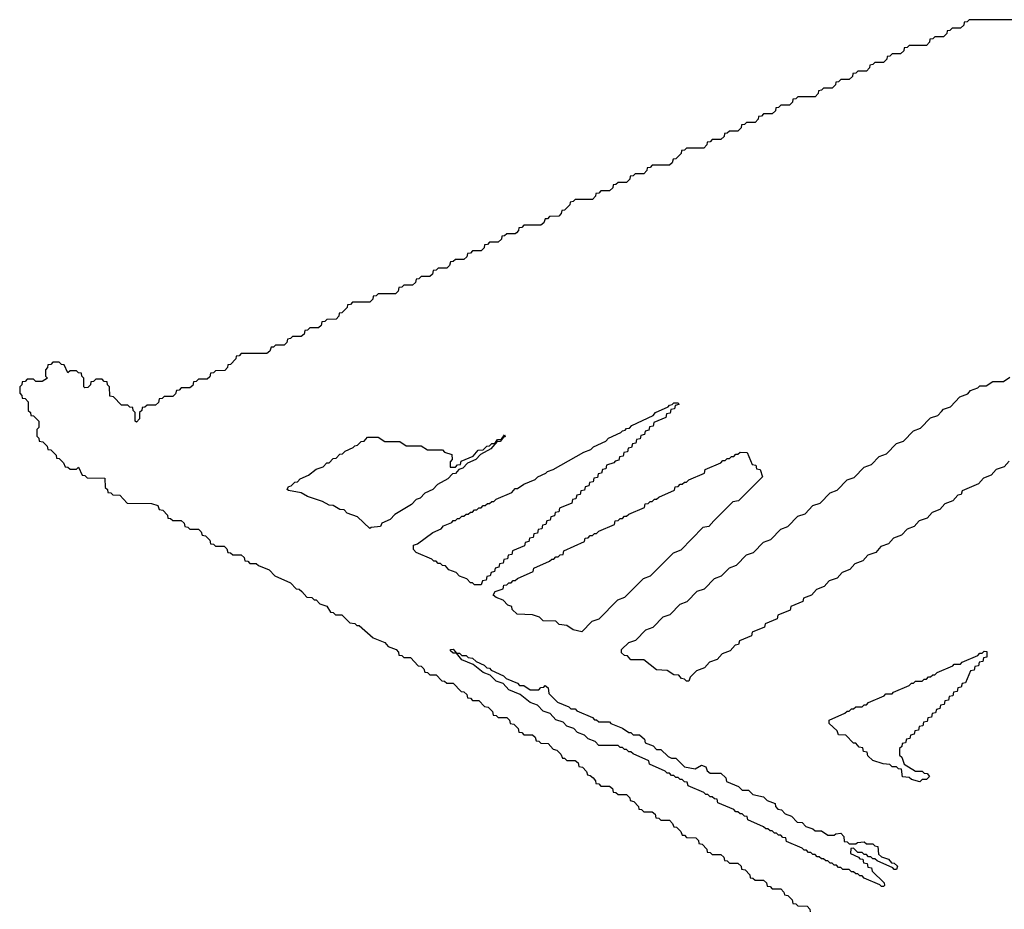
# Model space of a CAD drawing. Extents: x 2708302 to 2968450, y 494490 to 722710.
# Tile 93 of 256: x 2824390 to 2828989, y 635874 to 640030. Entities that reach past the tile are written whole.
import ezdxf

# ---------------------------------------------------------------- set-up
doc = ezdxf.new("R2010")
doc.units = 0

msp = doc.modelspace()

# ---------------------------------------------------------------- linework, layer by layer
at = {"layer": '0CON20XD'}
for points in [[(2829025, 640030), (2828825, 640030), (2828815, 640020), (2828801.7, 640018.3), (2828800, 640005), (2828785, 639990), (2828745, 639990), (2828735, 639980), (2828721.7, 639978.3), (2828720, 639965), (2828705, 639950), (2828665, 639950), (2828655, 639940), (2828641.7, 639938.3), (2828640, 639925), (2828625, 639910), (2828545, 639910), (2828535, 639900), (2828521.7, 639898.3), (2828520, 639885), (2828505, 639870), (2828465, 639870), (2828455, 639860), (2828441.7, 639858.3), (2828440, 639845), (2828425, 639830), (2828385, 639830), (2828375, 639820), (2828361.7, 639818.3), (2828360, 639805), (2828345, 639790), (2828305, 639790), (2828295, 639780), (2828281.7, 639778.3), (2828280, 639765), (2828265, 639750), (2828225, 639750), (2828215, 639740), (2828201.7, 639738.3), (2828200, 639725), (2828185, 639710), (2828145, 639710), (2828135, 639700), (2828121.7, 639698.3), (2828120, 639685), (2828105, 639670), (2828025, 639670), (2828015, 639660), (2828001.7, 639658.3), (2828000, 639645), (2827985, 639630), (2827945, 639630), (2827935, 639620), (2827921.7, 639618.3), (2827920, 639605), (2827905, 639590), (2827865, 639590), (2827855, 639580), (2827841.7, 639578.3), (2827840, 639565), (2827825, 639550), (2827785, 639550), (2827775, 639540), (2827761.7, 639538.3), (2827760, 639525), (2827745, 639510), (2827705, 639510), (2827695, 639500), (2827681.7, 639498.3), (2827680, 639485), (2827665, 639470), (2827625, 639470), (2827615, 639460), (2827601.7, 639458.3), (2827600, 639445), (2827585, 639430), (2827505, 639430), (2827495, 639420), (2827481.7, 639418.3), (2827480, 639405), (2827455, 639380), (2827441.7, 639378.3), (2827438.3, 639361.7), (2827425, 639350), (2827345, 639350), (2827335, 639340), (2827321.7, 639338.3), (2827320, 639325), (2827305, 639310), (2827265, 639310), (2827255, 639300), (2827241.7, 639298.3), (2827240, 639285), (2827225, 639270), (2827185, 639270), (2827175, 639260), (2827161.7, 639258.3), (2827160, 639245), (2827145, 639230), (2827105, 639230), (2827095, 639220), (2827081.7, 639218.3), (2827080, 639205), (2827065, 639190), (2826985, 639190), (2826975, 639180), (2826961.7, 639178.3), (2826960, 639165), (2826935, 639140), (2826921.7, 639138.3), (2826920, 639125), (2826908.3, 639111.7), (2826865, 639110), (2826855, 639100), (2826845, 639100), (2826838.3, 639081.7), (2826825, 639070), (2826745, 639070), (2826735, 639060), (2826721.7, 639058.3), (2826720, 639045), (2826710, 639035), (2826705, 639030), (2826665, 639030), (2826655, 639020), (2826641.7, 639018.3), (2826640, 639005), (2826625, 638990), (2826585, 638990), (2826575, 638980), (2826561.7, 638978.3), (2826560, 638965), (2826545, 638950), (2826505, 638950), (2826495, 638940), (2826481.7, 638938.3), (2826478.3, 638921.7), (2826465, 638910), (2826425, 638910), (2826415, 638900), (2826401.7, 638898.3), (2826398.3, 638881.7), (2826385, 638870), (2826345, 638870), (2826335, 638860), (2826321.7, 638858.3), (2826318.3, 638841.7), (2826305, 638830), (2826265, 638830), (2826255, 638820), (2826241.7, 638818.3), (2826238.3, 638801.7), (2826225, 638790), (2826185, 638790), (2826175, 638780), (2826161.7, 638778.3), (2826158.3, 638761.7), (2826145, 638750), (2826065, 638750), (2826055, 638740), (2826041.7, 638738.3), (2826040, 638725), (2826025, 638710), (2825945, 638710), (2825935, 638700), (2825921.7, 638698.3), (2825920, 638685), (2825895, 638660), (2825881.7, 638658.3), (2825880, 638645), (2825868.3, 638631.7), (2825825, 638630), (2825815, 638620), (2825801.7, 638618.3), (2825798.3, 638601.7), (2825785, 638590), (2825745, 638590), (2825735, 638580), (2825721.7, 638578.3), (2825718.3, 638561.7), (2825705, 638550), (2825665, 638550), (2825655, 638540), (2825641.7, 638538.3), (2825638.3, 638521.7), (2825625, 638510), (2825585, 638510), (2825575, 638500), (2825565, 638500), (2825558.3, 638481.7), (2825545, 638470), (2825425, 638470), (2825415, 638460), (2825401.7, 638458.3), (2825400, 638445), (2825375, 638420), (2825361.7, 638418.3), (2825360, 638405), (2825348.3, 638391.7), (2825305, 638390), (2825295, 638380), (2825281.7, 638378.3), (2825278.3, 638361.7), (2825265, 638350), (2825225, 638350), (2825215, 638340), (2825201.7, 638338.3), (2825198.3, 638321.7), (2825185, 638310), (2825145, 638310), (2825135, 638300), (2825121.7, 638298.3), (2825118.3, 638281.7), (2825105, 638270), (2825065, 638270), (2825055, 638260), (2825041.7, 638258.3), (2825038.3, 638241.7), (2825025, 638230), (2824985, 638230), (2824975, 638220), (2824961.7, 638218.3), (2824960, 638205), (2824950, 638195), (2824950, 638165), (2824935, 638150), (2824930, 638155), (2824930, 638195), (2824920, 638205), (2824918.3, 638218.3), (2824905, 638220), (2824895, 638230), (2824865, 638230), (2824828.3, 638268.3), (2824811.7, 638271.7), (2824810, 638315), (2824800, 638325), (2824798.3, 638338.3), (2824785, 638340), (2824775, 638350), (2824745, 638350), (2824735, 638340), (2824721.7, 638338.3), (2824720, 638325), (2824708.3, 638311.7), (2824695, 638310), (2824690, 638315), (2824690, 638355), (2824680, 638365), (2824678.3, 638378.3), (2824665, 638380), (2824655, 638390), (2824625, 638390), (2824615, 638380), (2824598.3, 638418.3), (2824585, 638420), (2824575, 638430), (2824545, 638430), (2824535, 638420), (2824521.7, 638418.3), (2824520, 638405), (2824510, 638395), (2824510, 638365), (2824520, 638355), (2824495, 638340), (2824465, 638340), (2824455, 638350), (2824425, 638350), (2824415, 638340), (2824401.7, 638338.3), (2824400, 638325), (2824390, 638315), (2824390, 638285), (2824400, 638275), (2824401.7, 638261.7), (2824415, 638260), (2824430, 638245), (2824430, 638205), (2824440, 638195), (2824441.7, 638181.7), (2824455, 638180), (2824480, 638155), (2824480, 638125), (2824470, 638115), (2824470, 638085), (2824480, 638075), (2824481.7, 638061.7), (2824498.3, 638058.3), (2824518.3, 638038.3), (2824521.7, 638021.7), (2824535, 638020), (2824560, 637995), (2824561.7, 637981.7), (2824575, 637980), (2824595, 637960)], [(2827515, 636940), (2827505, 636940), (2827495, 636950), (2827481.7, 636951.7), (2827468.3, 636968.3), (2827445, 636970), (2827415, 636990), (2827365, 636992.5), (2827305, 637040), (2827245, 637040), (2827228.3, 637058.3), (2827215, 637060), (2827201.7, 637071.7), (2827201.7, 637088.3), (2827235, 637120), (2827268.3, 637131.7), (2827315, 637180), (2827348.3, 637191.7), (2827395, 637240), (2827428.3, 637251.7), (2827475, 637300), (2827508.3, 637311.7), (2827555, 637360), (2827588.3, 637371.7), (2827635, 637420), (2827668.3, 637431.7), (2827705, 637470), (2827738.3, 637481.7), (2827785, 637530), (2827818.3, 637541.7), (2827865, 637590), (2827898.3, 637601.7), (2827945, 637650), (2827978.3, 637661.7), (2828025, 637710), (2828058.3, 637721.7), (2828095, 637760), (2828128.3, 637771.7), (2828175, 637820), (2828208.3, 637831.7), (2828255, 637880), (2828288.3, 637891.7), (2828335, 637940), (2828368.3, 637951.7), (2828405, 637990), (2828438.3, 638001.7), (2828485, 638050), (2828518.3, 638061.7), (2828565, 638110), (2828598.3, 638121.7), (2828645, 638170), (2828678.3, 638181.7), (2828695, 638200), (2828705, 638210), (2828738.3, 638221.7), (2828781.7, 638268.3), (2828818.3, 638281.7), (2828831.7, 638298.3), (2828865, 638310), (2828875, 638320), (2828905, 638320), (2828935, 638340), (2828985, 638340), (2829015, 638360)], [(2826545, 637390), (2826515, 637390), (2826505, 637400), (2826495, 637400), (2826478.3, 637418.3), (2826445, 637430), (2826428.3, 637448.3), (2826395, 637460), (2826378.3, 637478.3), (2826365, 637480), (2826355, 637490), (2826345, 637490), (2826335, 637500), (2826325, 637500), (2826315, 637510), (2826241.7, 637541.7), (2826230, 637555), (2826230, 637575), (2826248.3, 637581.7), (2826320, 637635), (2826358.3, 637651.7), (2826370, 637665), (2826408.3, 637681.7), (2826415, 637690), (2826425, 637690), (2826435, 637700), (2826445, 637700), (2826455, 637710), (2826465, 637710), (2826475, 637720), (2826485, 637720), (2826495, 637730), (2826505, 637730), (2826515, 637740), (2826525, 637740), (2826535, 637750), (2826545, 637750), (2826555, 637760), (2826565, 637760), (2826575, 637770), (2826585, 637770), (2826595, 637780), (2826605, 637780), (2826615, 637790), (2826688.3, 637821.7), (2826705, 637840), (2826715, 637840), (2826745, 637860), (2826798.3, 637881.7), (2826810, 637895), (2826848.3, 637911.7), (2826855, 637920), (2826881.7, 637928.3), (2827025, 638010), (2827058.3, 638021.7), (2827070, 638035), (2827128.3, 638061.7), (2827140, 638075), (2827198.3, 638101.7), (2827205, 638110), (2827218.3, 638111.7), (2827225, 638120), (2827238.3, 638121.7), (2827250, 638135), (2827348.3, 638181.7), (2827360, 638195), (2827418.3, 638221.7), (2827425, 638230), (2827438.3, 638231.7), (2827445, 638240), (2827465, 638240), (2827468.3, 638231.7), (2827451.7, 638228.3), (2827448.3, 638211.7), (2827431.7, 638208.3), (2827428.3, 638191.7), (2827411.7, 638188.3), (2827408.3, 638171.7), (2827351.7, 638148.3), (2827348.3, 638131.7), (2827331.7, 638128.3), (2827328.3, 638111.7), (2827311.7, 638108.3), (2827308.3, 638091.7), (2827291.7, 638088.3), (2827288.3, 638071.7), (2827271.7, 638068.3), (2827268.3, 638051.7), (2827251.7, 638048.3), (2827248.3, 638031.7), (2827231.7, 638028.3), (2827228.3, 638011.7), (2827211.7, 638008.3), (2827208.3, 637991.7), (2827191.7, 637988.3), (2827188.3, 637971.7), (2827171.7, 637968.3), (2827165, 637960), (2827131.7, 637948.3), (2827128.3, 637931.7), (2827111.7, 637928.3), (2827108.3, 637911.7), (2827091.7, 637908.3), (2827088.3, 637891.7), (2827071.7, 637888.3), (2827068.3, 637871.7), (2827051.7, 637868.3), (2827048.3, 637851.7), (2827031.7, 637848.3), (2827028.3, 637831.7), (2827011.7, 637828.3), (2827008.3, 637811.7), (2826991.7, 637808.3), (2826988.3, 637791.7), (2826971.7, 637788.3), (2826968.3, 637771.7), (2826911.7, 637748.3), (2826908.3, 637731.7), (2826891.7, 637728.3), (2826888.3, 637711.7), (2826871.7, 637708.3), (2826868.3, 637691.7), (2826851.7, 637688.3), (2826848.3, 637671.7), (2826831.7, 637668.3), (2826828.3, 637651.7), (2826811.7, 637648.3), (2826808.3, 637631.7), (2826791.7, 637628.3), (2826788.3, 637611.7), (2826771.7, 637608.3), (2826768.3, 637591.7), (2826751.7, 637588.3), (2826748.3, 637571.7), (2826691.7, 637548.3), (2826688.3, 637531.7), (2826671.7, 637528.3), (2826668.3, 637511.7), (2826651.7, 637508.3), (2826648.3, 637491.7), (2826631.7, 637488.3), (2826628.3, 637471.7), (2826611.7, 637468.3), (2826608.3, 637451.7), (2826591.7, 637448.3), (2826588.3, 637431.7), (2826571.7, 637428.3), (2826568.3, 637411.7), (2826551.7, 637408.3), (2826545, 637390)], [(2826025, 637652.5), (2825968.3, 637708.3), (2825920, 637725), (2825905, 637740), (2825885, 637742.5), (2825855, 637760), (2825835, 637762.5), (2825805, 637780), (2825735, 637802.5), (2825705, 637820), (2825645, 637830), (2825640, 637835), (2825645, 637850), (2825658.3, 637851.7), (2825675, 637870), (2825688.3, 637871.7), (2825700, 637885), (2825738.3, 637901.7), (2825775, 637930), (2825808.3, 637941.7), (2825825, 637960), (2825835, 637960), (2825855, 637980), (2825868.3, 637981.7), (2825885, 638000), (2825898.3, 638001.7), (2825910, 638015), (2825948.3, 638031.7), (2825955, 638040), (2825968.3, 638041.7), (2825985, 638060), (2825998.3, 638061.7), (2826015, 638080), (2826065, 638080), (2826095, 638060), (2826165, 638060), (2826195, 638040), (2826265, 638040), (2826295, 638020), (2826365, 638020), (2826375, 638010), (2826408.3, 637998.3), (2826410, 637975), (2826400, 637965), (2826400, 637940), (2826425, 637940), (2826435, 637950), (2826448.3, 637951.7), (2826451.7, 637968.3), (2826508.3, 637991.7), (2826531.7, 638018.3), (2826555, 638020), (2826571.7, 638038.3), (2826585, 638040), (2826595, 638050), (2826610, 638050), (2826621.7, 638068.3), (2826640, 638070), (2826655, 638090), (2826658.3, 638081.7), (2826650, 638080), (2826635, 638060), (2826620, 638060), (2826590, 638025), (2826541.7, 637998.3), (2826520, 637975), (2826481.7, 637958.3), (2826460, 637935), (2826441.7, 637928.3), (2826425, 637910), (2826411.7, 637908.3), (2826390, 637885), (2826341.7, 637858.3), (2826320, 637835), (2826281.7, 637818.3), (2826260, 637795), (2826241.7, 637788.3), (2826220, 637765), (2826141.7, 637718.3), (2826120, 637695), (2826081.7, 637678.3), (2826075, 637662.5), (2826031.7, 637658.3), (2826025, 637652.5)], [(2827015, 637170), (2826975, 637180), (2826945, 637200), (2826910, 637205), (2826895, 637220), (2826835, 637222.5), (2826818.3, 637238.3), (2826785, 637250), (2826713, 637253), (2826690, 637275), (2826688.3, 637288.3), (2826670, 637295), (2826648.3, 637318.3), (2826615, 637330), (2826601.7, 637341.7), (2826611.7, 637358.3), (2826648.3, 637371.7), (2826651.7, 637388.3), (2826665, 637390), (2826675, 637400), (2826685, 637400), (2826695, 637410), (2826705, 637410), (2826715, 637420), (2826788.3, 637451.7), (2826791.7, 637468.3), (2826865, 637500), (2826875, 637510), (2826885, 637510), (2826895, 637520), (2826905, 637520), (2826915, 637530), (2826928.3, 637531.7), (2826931.7, 637548.3), (2827028.3, 637591.7), (2827031.7, 637608.3), (2827045, 637610), (2827055, 637620), (2827065, 637620), (2827075, 637630), (2827085, 637630), (2827095, 637640), (2827168.3, 637671.7), (2827171.7, 637688.3), (2827185, 637690), (2827195, 637700), (2827205, 637700), (2827215, 637710), (2827225, 637710), (2827235, 637720), (2827308.3, 637751.7), (2827311.7, 637768.3), (2827325, 637770), (2827335, 637780), (2827345, 637780), (2827355, 637790), (2827365, 637790), (2827375, 637800), (2827448.3, 637831.7), (2827451.7, 637848.3), (2827465, 637850), (2827475, 637860), (2827485, 637860), (2827495, 637870), (2827505, 637870), (2827515, 637880), (2827588.3, 637911.7), (2827591.7, 637928.3), (2827665, 637960), (2827675, 637970), (2827685, 637970), (2827695, 637980), (2827705, 637980), (2827715, 637990), (2827725, 637990), (2827735, 638000), (2827745, 638000), (2827755, 638010), (2827788.3, 638008.3), (2827811.7, 637951.7), (2827828.3, 637948.3), (2827831.7, 637931.7), (2827848.3, 637928.3), (2827860, 637895), (2827748.3, 637781.7), (2827721.7, 637778.3), (2827631.7, 637688.3), (2827608.3, 637661.7), (2827581.7, 637658.3), (2827478.3, 637551.7), (2827441.7, 637538.3), (2827335, 637430), (2827301.7, 637418.3), (2827215, 637330), (2827181.7, 637318.3), (2827095, 637230), (2827061.7, 637218.3), (2827015, 637170)], [(2824595, 637960), (2824601.7, 637941.7), (2824615, 637940), (2824625, 637930), (2824655, 637930), (2824665, 637940), (2824681.7, 637901.7), (2824695, 637900), (2824705, 637890), (2824788.3, 637888.3), (2824790, 637845), (2824800, 637835), (2824801.7, 637821.7), (2824815, 637820), (2824825, 637810), (2824858.3, 637808.3), (2824891.7, 637771.7), (2825005, 637770), (2825035, 637760), (2825041.7, 637741.7), (2825058.3, 637738.3), (2825080, 637715), (2825081.7, 637701.7), (2825095, 637700), (2825105, 637690), (2825145, 637690), (2825158.3, 637678.3), (2825161.7, 637661.7), (2825175, 637660), (2825185, 637650), (2825225, 637650), (2825238.3, 637638.3), (2825241.7, 637621.7), (2825258.3, 637618.3), (2825278.3, 637598.3), (2825281.7, 637581.7), (2825295, 637580), (2825305, 637570), (2825345, 637570), (2825358.3, 637558.3), (2825361.7, 637541.7), (2825375, 637540), (2825385, 637530), (2825425, 637530), (2825438.3, 637518.3), (2825441.7, 637501.7), (2825455, 637500), (2825465, 637490), (2825495, 637490), (2825505, 637480), (2825555, 637460), (2825581.7, 637431.7), (2825655, 637400), (2825681.7, 637371.7), (2825695, 637370), (2825708.3, 637358.3), (2825731.7, 637331.7), (2825755, 637330), (2825765, 637320), (2825775, 637320), (2825791.7, 637301.7), (2825825, 637290), (2825841.7, 637261.7), (2825855, 637260), (2825865, 637250), (2825895, 637250), (2825931.7, 637211.7), (2825955, 637210), (2825965, 637200), (2825975, 637200), (2826041.7, 637141.7), (2826095, 637120), (2826111.7, 637101.7), (2826148.3, 637088.3), (2826160, 637075), (2826161.7, 637061.7), (2826175, 637060), (2826185, 637050), (2826215, 637050), (2826251.7, 637011.7), (2826265, 637010), (2826278.3, 636998.3), (2826281.7, 636981.7), (2826295, 636980), (2826305, 636970), (2826335, 636970), (2826361.7, 636941.7), (2826375, 636940), (2826385, 636930), (2826415, 636930), (2826451.7, 636891.7), (2826465, 636890), (2826478.3, 636878.3), (2826481.7, 636861.7), (2826495, 636860), (2826505, 636850), (2826535, 636850), (2826561.7, 636821.7), (2826578.3, 636818.3), (2826598.3, 636798.3), (2826601.7, 636781.7), (2826615, 636780), (2826625, 636770), (2826665, 636770), (2826678.3, 636758.3), (2826681.7, 636741.7), (2826698.3, 636738.3), (2826718.3, 636718.3), (2826721.7, 636701.7), (2826735, 636700), (2826745, 636690), (2826785, 636690), (2826798.3, 636678.3), (2826801.7, 636661.7), (2826815, 636660), (2826825, 636650), (2826858.3, 636648.3), (2826881.7, 636621.7), (2826898.3, 636618.3), (2826918.3, 636598.3), (2826925, 636580), (2826935, 636580), (2826945, 636570), (2826985, 636570), (2826998.3, 636558.3), (2827001.7, 636541.7), (2827018.3, 636538.3), (2827038.3, 636518.3), (2827041.7, 636501.7), (2827055, 636500), (2827068.3, 636488.3), (2827080, 636475), (2827081.7, 636461.7), (2827095, 636460), (2827105, 636450), (2827145, 636450), (2827158.3, 636438.3), (2827161.7, 636421.7), (2827175, 636420), (2827185, 636410), (2827225, 636410), (2827240, 636395), (2827241.7, 636381.7), (2827258.3, 636378.3), (2827280, 636355), (2827281.7, 636341.7), (2827295, 636340), (2827305, 636330), (2827345, 636330), (2827358.3, 636318.3), (2827361.7, 636301.7), (2827375, 636300), (2827385, 636290), (2827425, 636290), (2827440, 636275), (2827445, 636260), (2827458.3, 636258.3), (2827478.3, 636238.3), (2827485, 636220), (2827495, 636220), (2827505, 636210), (2827548.3, 636208.3), (2827560, 636195), (2827561.7, 636181.7), (2827578.3, 636178.3), (2827600, 636155), (2827601.7, 636141.7), (2827615, 636140), (2827625, 636130), (2827665, 636130), (2827678.3, 636118.3), (2827681.7, 636101.7), (2827695, 636100), (2827705, 636090), (2827745, 636090), (2827760, 636075), (2827761.7, 636061.7), (2827778.3, 636058.3), (2827800, 636035), (2827801.7, 636021.7), (2827815, 636020), (2827825, 636010), (2827865, 636010), (2827878.3, 635998.3), (2827881.7, 635981.7), (2827895, 635980), (2827905, 635970), (2827945, 635970), (2827960, 635955), (2827961.7, 635941.7), (2827978.3, 635938.3), (2827998.3, 635918.3), (2828001.7, 635901.7), (2828015, 635900), (2828025, 635890), (2828068.3, 635888.3), (2828080, 635875), (2828081.7, 635861.7)], [(2829011.7, 637968.3), (2828988.3, 637941.7), (2828951.7, 637928.3), (2828928.3, 637901.7), (2828891.7, 637888.3), (2828868.3, 637861.7), (2828791.7, 637828.3), (2828788.3, 637811.7), (2828771.7, 637808.3), (2828748.3, 637781.7), (2828711.7, 637768.3), (2828688.3, 637741.7), (2828651.7, 637728.3), (2828628.3, 637701.7), (2828591.7, 637688.3), (2828568.3, 637661.7), (2828535, 637650), (2828508.3, 637621.7), (2828471.7, 637608.3), (2828448.3, 637581.7), (2828411.7, 637568.3), (2828388.3, 637541.7), (2828351.7, 637528.3), (2828328.3, 637501.7), (2828291.7, 637488.3), (2828268.3, 637461.7), (2828231.7, 637448.3), (2828208.3, 637421.7), (2828171.7, 637408.3), (2828148.3, 637381.7), (2828111.7, 637368.3), (2828088.3, 637341.7), (2828051.7, 637328.3), (2828048.3, 637311.7), (2827991.7, 637288.3), (2827988.3, 637271.7), (2827931.7, 637248.3), (2827928.3, 637231.7), (2827871.7, 637208.3), (2827868.3, 637191.7), (2827811.7, 637168.3), (2827808.3, 637151.7), (2827751.7, 637128.3), (2827748.3, 637111.7), (2827731.7, 637108.3), (2827708.3, 637081.7), (2827671.7, 637068.3), (2827648.3, 637041.7), (2827611.7, 637028.3), (2827588.3, 637001.7), (2827551.7, 636988.3), (2827521.7, 636958.3), (2827515, 636940)], [(2828425, 635980), (2828415, 635980), (2828408.3, 635988.3), (2828335, 636020), (2828325, 636030), (2828315, 636030), (2828305, 636040), (2828295, 636040), (2828285, 636050), (2828275, 636050), (2828265, 636060), (2828235, 636060), (2828225, 636070), (2828215, 636070), (2828205, 636080), (2828195, 636080), (2828185, 636090), (2828175, 636090), (2828165, 636100), (2828155, 636100), (2828145, 636110), (2828135, 636110), (2828125, 636120), (2828115, 636120), (2828105, 636130), (2828095, 636130), (2828085, 636140), (2828075, 636140), (2828065, 636150), (2828055, 636150), (2828045, 636160), (2827971.7, 636191.7), (2827968.3, 636208.3), (2827955, 636210), (2827945, 636220), (2827935, 636220), (2827925, 636230), (2827915, 636230), (2827905, 636240), (2827895, 636240), (2827885, 636250), (2827875, 636250), (2827865, 636260), (2827791.7, 636291.7), (2827788.3, 636308.3), (2827775, 636310), (2827765, 636320), (2827755, 636320), (2827745, 636330), (2827735, 636330), (2827725, 636340), (2827651.7, 636371.7), (2827648.3, 636388.3), (2827635, 636390), (2827625, 636400), (2827615, 636400), (2827605, 636410), (2827595, 636410), (2827585, 636420), (2827511.7, 636451.7), (2827508.3, 636468.3), (2827495, 636470), (2827485, 636480), (2827475, 636480), (2827465, 636490), (2827455, 636490), (2827445, 636500), (2827435, 636500), (2827425, 636510), (2827415, 636510), (2827405, 636520), (2827331.7, 636551.7), (2827328.3, 636568.3), (2827255, 636600), (2827245, 636610), (2827235, 636610), (2827225, 636620), (2827215, 636620), (2827205, 636630), (2827195, 636630), (2827185, 636640), (2827095, 636640), (2827078.3, 636658.3), (2827045, 636670), (2827028.3, 636688.3), (2826995, 636700), (2826978.3, 636718.3), (2826945, 636730), (2826928.3, 636748.3), (2826895, 636760), (2826868.3, 636788.3), (2826835, 636800), (2826808.3, 636828.3), (2826775, 636840), (2826728.3, 636878.3), (2826675, 636900), (2826648.3, 636928.3), (2826615, 636940), (2826588.3, 636968.3), (2826555, 636980), (2826508.3, 637018.3), (2826455, 637040), (2826430, 637070), (2826415, 637070), (2826401.7, 637081.7), (2826401.7, 637088.3), (2826415, 637090), (2826430, 637070), (2826445, 637070), (2826455, 637060), (2826475, 637060), (2826485, 637050), (2826505, 637047.5), (2826521.7, 637031.7), (2826560, 637015), (2826571.7, 637001.7), (2826585, 637000), (2826591.7, 636991.7), (2826650, 636965), (2826661.7, 636951.7), (2826715, 636930), (2826725, 636920), (2826745, 636920), (2826775, 636900), (2826815, 636900), (2826825, 636910), (2826838.3, 636911.7), (2826845, 636920), (2826858.3, 636908.3), (2826861.7, 636881.7), (2826901.7, 636841.7), (2826955, 636820), (2826965, 636810), (2826985, 636810), (2826991.7, 636801.7), (2827065, 636770), (2827075, 636760), (2827085, 636760), (2827095, 636750), (2827145, 636750), (2827151.7, 636741.7), (2827205, 636720), (2827235, 636700), (2827245, 636700), (2827255, 636690), (2827285, 636690), (2827308.3, 636668.3), (2827311.7, 636651.7), (2827348.3, 636638.3), (2827365, 636620), (2827385, 636620), (2827418.3, 636588.3), (2827435, 636580), (2827455, 636580), (2827495, 636540), (2827545, 636530), (2827575, 636547.5), (2827595, 636540), (2827601.7, 636521.7), (2827615, 636510), (2827665, 636510), (2827688.3, 636488.3), (2827691.7, 636471.7), (2827748.3, 636448.3), (2827765, 636430), (2827795, 636430), (2827815, 636410), (2827865, 636400), (2827881.7, 636381.7), (2827918.3, 636368.3), (2827920, 636355), (2827931.7, 636341.7), (2827948.3, 636338.3), (2827965, 636320), (2827995, 636310), (2828021.7, 636281.7), (2828045, 636280), (2828061.7, 636261.7), (2828095, 636250), (2828105, 636240), (2828135, 636240), (2828165, 636220), (2828195, 636220), (2828202.5, 636227.5), (2828225, 636230), (2828240, 636215), (2828241.7, 636191.7), (2828255, 636190), (2828265, 636180), (2828295, 636180), (2828303, 636187), (2828335, 636190), (2828345, 636180), (2828375, 636180), (2828385, 636170), (2828398.3, 636168.3), (2828401.7, 636131.7), (2828415, 636120), (2828448.3, 636108.3), (2828461.7, 636091.7), (2828475, 636090), (2828490, 636075), (2828485, 636060), (2828475, 636060), (2828468.3, 636068.3), (2828395, 636100), (2828385, 636110), (2828375, 636110), (2828365, 636120), (2828355, 636120), (2828345, 636130), (2828335, 636130), (2828325, 636140), (2828305, 636140), (2828285, 636160), (2828271.7, 636158.3), (2828270, 636135), (2828308.3, 636118.3), (2828315, 636110), (2828328.3, 636108.3), (2828331.7, 636091.7), (2828348.3, 636088.3), (2828351.7, 636071.7), (2828368.3, 636068.3), (2828371.7, 636051.7), (2828428.3, 635998.3), (2828430, 635985), (2828425, 635980)], [(2828595, 636470), (2828555, 636480), (2828545, 636490), (2828513, 636493), (2828508.3, 636528.3), (2828495, 636530), (2828485, 636540), (2828465, 636540), (2828455, 636550), (2828423, 636553), (2828375, 636570), (2828351.7, 636591.7), (2828348.3, 636608.3), (2828331.7, 636611.7), (2828328.3, 636628.3), (2828311.7, 636631.7), (2828295, 636650), (2828285, 636650), (2828248.3, 636688.3), (2828215, 636690), (2828208.3, 636708.3), (2828171.7, 636741.7), (2828171.7, 636758.3), (2828245, 636790), (2828255, 636800), (2828265, 636800), (2828275, 636810), (2828285, 636810), (2828295, 636820), (2828325, 636820), (2828335, 636830), (2828345, 636830), (2828355, 636840), (2828428.3, 636871.7), (2828435, 636880), (2828465, 636880), (2828471.7, 636888.3), (2828545, 636920), (2828555, 636930), (2828565, 636930), (2828575, 636940), (2828605, 636940), (2828615, 636950), (2828625, 636950), (2828635, 636960), (2828645, 636960), (2828655, 636970), (2828665, 636970), (2828675, 636980), (2828748.3, 637011.7), (2828755, 637020), (2828785, 637020), (2828791.7, 637028.3), (2828865, 637060), (2828875, 637070), (2828885, 637070), (2828895, 637080), (2828908.3, 637078.3), (2828908.3, 637051.7), (2828891.7, 637048.3), (2828888.3, 637031.7), (2828871.7, 637028.3), (2828868.3, 637011.7), (2828851.7, 637008.3), (2828848.3, 636991.7), (2828831.7, 636988.3), (2828808.3, 636931.7), (2828791.7, 636928.3), (2828788.3, 636911.7), (2828771.7, 636908.3), (2828768.3, 636891.7), (2828751.7, 636888.3), (2828748.3, 636871.7), (2828731.7, 636868.3), (2828728.3, 636851.7), (2828711.7, 636848.3), (2828708.3, 636831.7), (2828691.7, 636828.3), (2828688.3, 636811.7), (2828671.7, 636808.3), (2828668.3, 636791.7), (2828651.7, 636788.3), (2828648.3, 636771.7), (2828631.7, 636768.3), (2828628.3, 636751.7), (2828611.7, 636748.3), (2828608.3, 636731.7), (2828591.7, 636728.3), (2828588.3, 636711.7), (2828571.7, 636708.3), (2828568.3, 636691.7), (2828551.7, 636688.3), (2828548.3, 636671.7), (2828531.7, 636668.3), (2828528.3, 636651.7), (2828511.7, 636648.3), (2828510, 636635), (2828500, 636625), (2828500, 636595), (2828510, 636585), (2828521.7, 636551.7), (2828575, 636520), (2828605, 636520), (2828615, 636510), (2828628.3, 636508.3), (2828640, 636495), (2828625, 636480), (2828605, 636480), (2828595, 636470)]]:
    msp.add_lwpolyline(points, dxfattribs=at)

doc.saveas('drawing.dxf')
